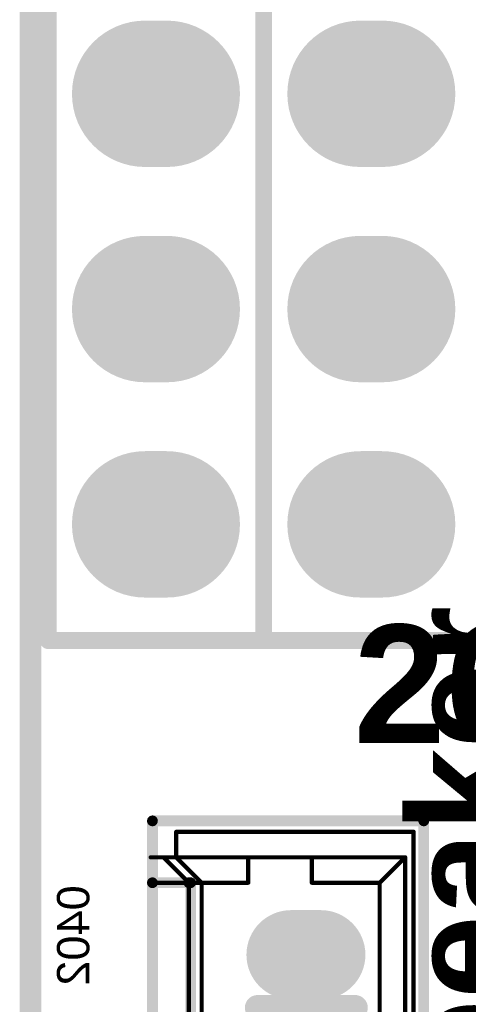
# Model space of a CAD drawing. Header units: inches. Extents: x -0.01 to 1.99, y -0.09 to 2.02.
# Tile 2 of 32: x -0.01 to 0.2, y 0.29 to 0.75. Entities that reach past the tile are written whole.
import ezdxf

# ---------------------------------------------------------------- set-up
doc = ezdxf.new("R2010")
doc.units = ezdxf.units.IN
doc.header["$MEASUREMENT"] = 0
for name, color, linetype in [('ART3', 76, 'Continuous'), ('ART5', 16, 'Continuous'), ('Bottom Layer', 5, 'Continuous'), ('Bottom Overlay', 54, 'Continuous'), ('Bottom Solder', 6, 'Continuous'), ('GND2', 156, 'Continuous'), ('GND4', 90, 'Continuous'), ('GND6', 130, 'Continuous'), ('Keep-Out Layer', 6, 'Continuous'), ('Mechanical 8', 56, 'Continuous'), ('Multi-Layer', 9, 'Continuous'), ('Pad Holes', 156, 'Continuous'), ('PWR7', 216, 'Continuous'), ('Top Layer', 1, 'Continuous'), ('Top Overlay', 2, 'Continuous'), ('Top Solder', 216, 'Continuous')]:
    doc.layers.add(name, color=color, linetype=linetype)
doc.styles.add('Arial', font='txt', dxfattribs={"height": 0.2})
doc.styles.add('Arial_Bold', font='txt', dxfattribs={"height": 0.2})

# ---------------------------------------------------------------- blocks, each defined once
blk = doc.blocks.new('MX1_25MM_2P____7')
at = {"layer": 'ART3'}
h = blk.add_hatch(color=76, dxfattribs=at)
edge = h.paths.add_edge_path()
edge.add_arc((-0.02461, 0.00689), 0.01673, 0, 180)
edge.add_line((-0.04134, 0.00689), (-0.04134, -0.00689))
edge.add_arc((-0.02461, -0.00689), 0.01673, 180, 360)
edge.add_line((-0.00787, -0.00689), (-0.00787, 0.00689))
h = blk.add_hatch(color=76, dxfattribs=at)
edge = h.paths.add_edge_path()
edge.add_arc((0.02461, 0.00689), 0.01673, 0, 180)
edge.add_line((0.00787, 0.00689), (0.00787, -0.00689))
edge.add_arc((0.02461, -0.00689), 0.01673, 180, 360)
edge.add_line((0.04134, -0.00689), (0.04134, 0.00689))
at = {"layer": 'ART5'}
h = blk.add_hatch(color=16, dxfattribs=at)
edge = h.paths.add_edge_path()
edge.add_arc((-0.02461, 0.00689), 0.01673, 0, 180)
edge.add_line((-0.04134, 0.00689), (-0.04134, -0.00689))
edge.add_arc((-0.02461, -0.00689), 0.01673, 180, 360)
edge.add_line((-0.00787, -0.00689), (-0.00787, 0.00689))
h = blk.add_hatch(color=16, dxfattribs=at)
edge = h.paths.add_edge_path()
edge.add_arc((0.02461, 0.00689), 0.01673, 0, 180)
edge.add_line((0.00787, 0.00689), (0.00787, -0.00689))
edge.add_arc((0.02461, -0.00689), 0.01673, 180, 360)
edge.add_line((0.04134, -0.00689), (0.04134, 0.00689))
at = {"layer": 'Bottom Layer'}
h = blk.add_hatch(color=5, dxfattribs=at)
edge = h.paths.add_edge_path()
edge.add_arc((-0.02461, 0.00689), 0.01673, 0, 180)
edge.add_line((-0.04134, 0.00689), (-0.04134, -0.00689))
edge.add_arc((-0.02461, -0.00689), 0.01673, 180, 360)
edge.add_line((-0.00787, -0.00689), (-0.00787, 0.00689))
h = blk.add_hatch(color=5, dxfattribs=at)
edge = h.paths.add_edge_path()
edge.add_arc((0.02461, 0.00689), 0.01673, 0, 180)
edge.add_line((0.00787, 0.00689), (0.00787, -0.00689))
edge.add_arc((0.02461, -0.00689), 0.01673, 180, 360)
edge.add_line((0.04134, -0.00689), (0.04134, 0.00689))
at = {"layer": 'Bottom Solder'}
h = blk.add_hatch(color=6, dxfattribs=at)
edge = h.paths.add_edge_path()
edge.add_arc((-0.02461, 0.00689), 0.02073, 0, 180)
edge.add_line((-0.04534, 0.00689), (-0.04534, -0.00689))
edge.add_arc((-0.02461, -0.00689), 0.02073, 180, 360)
edge.add_line((-0.00387, -0.00689), (-0.00387, 0.00689))
h = blk.add_hatch(color=6, dxfattribs=at)
edge = h.paths.add_edge_path()
edge.add_arc((0.02461, 0.00689), 0.02073, 0, 180)
edge.add_line((0.00387, 0.00689), (0.00387, -0.00689))
edge.add_arc((0.02461, -0.00689), 0.02073, 180, 360)
edge.add_line((0.04534, -0.00689), (0.04534, 0.00689))
at = {"layer": 'GND2'}
h = blk.add_hatch(color=156, dxfattribs=at)
edge = h.paths.add_edge_path()
edge.add_arc((-0.02461, 0.00689), 0.01673, 0, 180)
edge.add_line((-0.04134, 0.00689), (-0.04134, -0.00689))
edge.add_arc((-0.02461, -0.00689), 0.01673, 180, 360)
edge.add_line((-0.00787, -0.00689), (-0.00787, 0.00689))
h = blk.add_hatch(color=156, dxfattribs=at)
edge = h.paths.add_edge_path()
edge.add_arc((0.02461, 0.00689), 0.01673, 0, 180)
edge.add_line((0.00787, 0.00689), (0.00787, -0.00689))
edge.add_arc((0.02461, -0.00689), 0.01673, 180, 360)
edge.add_line((0.04134, -0.00689), (0.04134, 0.00689))
at = {"layer": 'GND4'}
h = blk.add_hatch(color=90, dxfattribs=at)
edge = h.paths.add_edge_path()
edge.add_arc((-0.02461, 0.00689), 0.01673, 0, 180)
edge.add_line((-0.04134, 0.00689), (-0.04134, -0.00689))
edge.add_arc((-0.02461, -0.00689), 0.01673, 180, 360)
edge.add_line((-0.00787, -0.00689), (-0.00787, 0.00689))
h = blk.add_hatch(color=90, dxfattribs=at)
edge = h.paths.add_edge_path()
edge.add_arc((0.02461, 0.00689), 0.01673, 0, 180)
edge.add_line((0.00787, 0.00689), (0.00787, -0.00689))
edge.add_arc((0.02461, -0.00689), 0.01673, 180, 360)
edge.add_line((0.04134, -0.00689), (0.04134, 0.00689))
at = {"layer": 'GND6'}
h = blk.add_hatch(color=130, dxfattribs=at)
edge = h.paths.add_edge_path()
edge.add_arc((-0.02461, 0.00689), 0.01673, 0, 180)
edge.add_line((-0.04134, 0.00689), (-0.04134, -0.00689))
edge.add_arc((-0.02461, -0.00689), 0.01673, 180, 360)
edge.add_line((-0.00787, -0.00689), (-0.00787, 0.00689))
h = blk.add_hatch(color=130, dxfattribs=at)
edge = h.paths.add_edge_path()
edge.add_arc((0.02461, 0.00689), 0.01673, 0, 180)
edge.add_line((0.00787, 0.00689), (0.00787, -0.00689))
edge.add_arc((0.02461, -0.00689), 0.01673, 180, 360)
edge.add_line((0.04134, -0.00689), (0.04134, 0.00689))
at = {"layer": 'Multi-Layer'}
h = blk.add_hatch(color=9, dxfattribs=at)
edge = h.paths.add_edge_path()
edge.add_arc((-0.02461, 0.00689), 0.01673, 0, 180)
edge.add_line((-0.04134, 0.00689), (-0.04134, -0.00689))
edge.add_arc((-0.02461, -0.00689), 0.01673, 180, 360)
edge.add_line((-0.00787, -0.00689), (-0.00787, 0.00689))
h = blk.add_hatch(color=9, dxfattribs=at)
edge = h.paths.add_edge_path()
edge.add_arc((0.02461, 0.00689), 0.01673, 0, 180)
edge.add_line((0.00787, 0.00689), (0.00787, -0.00689))
edge.add_arc((0.02461, -0.00689), 0.01673, 180, 360)
edge.add_line((0.04134, -0.00689), (0.04134, 0.00689))
at = {"layer": 'Pad Holes'}
h = blk.add_hatch(color=7, dxfattribs=at)
edge = h.paths.add_edge_path()
edge.add_arc((-0.02461, 0), 0.01083, 0, 360)
h = blk.add_hatch(color=7, dxfattribs=at)
edge = h.paths.add_edge_path()
edge.add_arc((0.02461, 0), 0.01083, 0, 360)
at = {"layer": 'PWR7'}
h = blk.add_hatch(color=216, dxfattribs=at)
edge = h.paths.add_edge_path()
edge.add_arc((-0.02461, 0.00689), 0.01673, 0, 180)
edge.add_line((-0.04134, 0.00689), (-0.04134, -0.00689))
edge.add_arc((-0.02461, -0.00689), 0.01673, 180, 360)
edge.add_line((-0.00787, -0.00689), (-0.00787, 0.00689))
h = blk.add_hatch(color=216, dxfattribs=at)
edge = h.paths.add_edge_path()
edge.add_arc((0.02461, 0.00689), 0.01673, 0, 180)
edge.add_line((0.00787, 0.00689), (0.00787, -0.00689))
edge.add_arc((0.02461, -0.00689), 0.01673, 180, 360)
edge.add_line((0.04134, -0.00689), (0.04134, 0.00689))
at = {"layer": 'Top Layer'}
h = blk.add_hatch(color=1, dxfattribs=at)
edge = h.paths.add_edge_path()
edge.add_arc((-0.02461, 0.00689), 0.01673, 0, 180)
edge.add_line((-0.04134, 0.00689), (-0.04134, -0.00689))
edge.add_arc((-0.02461, -0.00689), 0.01673, 180, 360)
edge.add_line((-0.00787, -0.00689), (-0.00787, 0.00689))
h = blk.add_hatch(color=1, dxfattribs=at)
edge = h.paths.add_edge_path()
edge.add_arc((0.02461, 0.00689), 0.01673, 0, 180)
edge.add_line((0.00787, 0.00689), (0.00787, -0.00689))
edge.add_arc((0.02461, -0.00689), 0.01673, 180, 360)
edge.add_line((0.04134, -0.00689), (0.04134, 0.00689))
at = {"layer": 'Top Solder'}
h = blk.add_hatch(color=216, dxfattribs=at)
edge = h.paths.add_edge_path()
edge.add_arc((-0.02461, 0.00689), 0.02073, 0, 180)
edge.add_line((-0.04534, 0.00689), (-0.04534, -0.00689))
edge.add_arc((-0.02461, -0.00689), 0.02073, 180, 360)
edge.add_line((-0.00387, -0.00689), (-0.00387, 0.00689))
h = blk.add_hatch(color=216, dxfattribs=at)
edge = h.paths.add_edge_path()
edge.add_arc((0.02461, 0.00689), 0.02073, 0, 180)
edge.add_line((0.00387, 0.00689), (0.00387, -0.00689))
edge.add_arc((0.02461, -0.00689), 0.02073, 180, 360)
edge.add_line((0.04534, -0.00689), (0.04534, 0.00689))
at = {"layer": 'Bottom Overlay', "const_width": 0.01181}
blk.add_lwpolyline([(0, 0.02244), (0, -0.02283)], dxfattribs=at)
at = {"layer": 'Bottom Overlay', "const_width": 0.00591}
for points in [[(-0.00295, 0.02244, 1), (0.00295, 0.02244, 1)], [(-0.00295, -0.02283, 1), (0.00295, -0.02283, 1)]]:
    blk.add_lwpolyline(points, format="xyb", close=True, dxfattribs=at)
at = {"layer": 'Top Overlay'}
for points, const_width in [([(-0.08642, 0.07126), (-0.08642, -0.05472)], 0.005), ([(-0.08642, 0.07126), (-0.05807, 0.07126)], 0.005), ([(-0.05807, 0.07126), (0.05807, 0.07126)], 0.005), ([(-0.05807, 0.07126), (-0.05807, 0.05354)], 0.005), ([(0.05807, 0.07126), (0.08681, 0.07126)], 0.005), ([(0.05807, 0.07126), (0.05807, 0.05433)], 0.005), ([(0.08681, 0.07126), (0.08681, -0.05472)], 0.005), ([(0.08681, 0.07126), (0.08681, -0.05472)], 0.005), ([(-0.06988, 0.07205), (-0.06988, 0.06024)], 0.00197), ([(-0.05807, 0.07205), (-0.05807, 0.06024)], 0.00197), ([(0.05807, 0.07205), (0.05807, 0.06024)], 0.00197), ([(0.06988, 0.07205), (0.06988, 0.06024)], 0.00197), ([(-0.06988, 0.06614), (-0.05807, 0.05433)], 0.00197), ([(0.06988, 0.06614), (0.05807, 0.05433)], 0.00197), ([(-0.08169, 0.06024), (-0.07382, 0.06024)], 0.00197), ([(-0.08169, 0.06024), (-0.08169, -0.05)], 0.00197), ([(-0.08169, 0.06024), (-0.06988, 0.06024)], 0.00197), ([(-0.08169, 0.06024), (-0.08169, -0.05)], 0.00197), ([(-0.06988, 0.06024), (-0.05807, 0.04843)], 0.00197), ([(-0.06988, 0.06024), (-0.06988, -0.04606)], 0.00197), ([(-0.05807, 0.06024), (-0.05807, 0.04843)], 0.00197), ([(0.05807, 0.06024), (0.05807, 0.04843)], 0.00197), ([(0.06988, 0.06024), (0.05807, 0.04843)], 0.00197), ([(0.06988, 0.06024), (0.06988, -0.04606)], 0.00197), ([(0.06988, 0.06024), (0.08169, 0.06024)], 0.00197), ([(0.08169, 0.06024), (0.08169, -0.05)], 0.00197), ([(-0.05807, 0.05354), (0.05807, 0.05354)], 0.005), ([(-0.05807, 0.05433), (0.05807, 0.05433)], 0.00197), ([(-0.05807, 0.04843), (0.05807, 0.04843)], 0.00197), ([(-0.05807, 0.04843), (-0.05807, 0.02677)], 0.00197), ([(0.05807, 0.04843), (0.05807, 0.02677)], 0.00197), ([(-0.06988, 0.02677), (-0.05807, 0.02677)], 0.00197), ([(0.05807, 0.02677), (0.06988, 0.02677)], 0.00197), ([(-0.06988, -0.00276), (-0.05807, -0.00276)], 0.00197), ([(-0.05807, -0.00276), (-0.05807, -0.03425)], 0.00197), ([(0.05807, -0.00276), (0.06988, -0.00276)], 0.00197), ([(0.05807, -0.00276), (0.05807, -0.03425)], 0.00197), ([(-0.05807, -0.03425), (-0.06988, -0.04606)], 0.00197), ([(-0.05807, -0.03425), (0.05807, -0.03425)], 0.00197), ([(0.05807, -0.03425), (0.06988, -0.04606)], 0.00197), ([(-0.06988, -0.04606), (0.00591, -0.04606)], 0.00197), ([(0.00591, -0.04606), (0.06988, -0.04606)], 0.00197), ([(-0.08169, -0.05), (0.08169, -0.05)], 0.00197), ([(-0.08642, -0.05472), (0.08681, -0.05472)], 0.005)]:
    blk.add_lwpolyline(points, dxfattribs=dict(at, const_width=const_width))
for points, const_width in [([(-0.08767, 0.07126, 1), (-0.08517, 0.07126, 1)], 0.0025), ([(-0.08767, 0.07126, 1), (-0.08517, 0.07126, 1)], 0.0025), ([(-0.05932, 0.07126, 1), (-0.05682, 0.07126, 1)], 0.0025), ([(-0.05932, 0.07126, 1), (-0.05682, 0.07126, 1)], 0.0025), ([(-0.05932, 0.07126, 1), (-0.05682, 0.07126, 1)], 0.0025), ([(0.05682, 0.07126, 1), (0.05932, 0.07126, 1)], 0.0025), ([(0.05682, 0.07126, 1), (0.05932, 0.07126, 1)], 0.0025), ([(0.05682, 0.07126, 1), (0.05932, 0.07126, 1)], 0.0025), ([(0.08556, 0.07126, 1), (0.08806, 0.07126, 1)], 0.0025), ([(0.08556, 0.07126, 1), (0.08806, 0.07126, 1)], 0.0025), ([(0.08556, 0.07126, 1), (0.08806, 0.07126, 1)], 0.0025), ([(-0.07037, 0.07205, 1), (-0.06939, 0.07205, 1)], 0.000984), ([(-0.05856, 0.07205, 1), (-0.05758, 0.07205, 1)], 0.000984), ([(0.05758, 0.07205, 1), (0.05856, 0.07205, 1)], 0.000984), ([(0.06939, 0.07205, 1), (0.07037, 0.07205, 1)], 0.000984), ([(-0.07037, 0.06614, 1), (-0.06939, 0.06614, 1)], 0.000984), ([(0.06939, 0.06614, 1), (0.07037, 0.06614, 1)], 0.000984), ([(-0.08219, 0.06024, 1), (-0.0812, 0.06024, 1)], 0.000984), ([(-0.08219, 0.06024, 1), (-0.0812, 0.06024, 1)], 0.000984), ([(-0.08219, 0.06024, 1), (-0.0812, 0.06024, 1)], 0.000984), ([(-0.08219, 0.06024, 1), (-0.0812, 0.06024, 1)], 0.000984), ([(-0.07431, 0.06024, 1), (-0.07333, 0.06024, 1)], 0.000984), ([(-0.07037, 0.06024, 1), (-0.06939, 0.06024, 1)], 0.000984), ([(-0.07037, 0.06024, 1), (-0.06939, 0.06024, 1)], 0.000984), ([(-0.07037, 0.06024, 1), (-0.06939, 0.06024, 1)], 0.000984), ([(-0.07037, 0.06024, 1), (-0.06939, 0.06024, 1)], 0.000984), ([(-0.05856, 0.06024, 1), (-0.05758, 0.06024, 1)], 0.000984), ([(-0.05856, 0.06024, 1), (-0.05758, 0.06024, 1)], 0.000984), ([(0.05758, 0.06024, 1), (0.05856, 0.06024, 1)], 0.000984), ([(0.05758, 0.06024, 1), (0.05856, 0.06024, 1)], 0.000984), ([(0.06939, 0.06024, 1), (0.07037, 0.06024, 1)], 0.000984), ([(0.06939, 0.06024, 1), (0.07037, 0.06024, 1)], 0.000984), ([(0.06939, 0.06024, 1), (0.07037, 0.06024, 1)], 0.000984), ([(0.06939, 0.06024, 1), (0.07037, 0.06024, 1)], 0.000984), ([(0.0812, 0.06024, 1), (0.08219, 0.06024, 1)], 0.000984), ([(0.0812, 0.06024, 1), (0.08219, 0.06024, 1)], 0.000984), ([(-0.05932, 0.05354, 1), (-0.05682, 0.05354, 1)], 0.0025), ([(-0.05932, 0.05354, 1), (-0.05682, 0.05354, 1)], 0.0025), ([(-0.05856, 0.05433, 1), (-0.05758, 0.05433, 1)], 0.000984), ([(-0.05856, 0.05433, 1), (-0.05758, 0.05433, 1)], 0.000984), ([(0.05682, 0.05433, 1), (0.05932, 0.05433, 1)], 0.0025), ([(0.05682, 0.05354, 1), (0.05932, 0.05354, 1)], 0.0025), ([(0.05758, 0.05433, 1), (0.05856, 0.05433, 1)], 0.000984), ([(0.05758, 0.05433, 1), (0.05856, 0.05433, 1)], 0.000984), ([(-0.05856, 0.04843, 1), (-0.05758, 0.04843, 1)], 0.000984), ([(-0.05856, 0.04843, 1), (-0.05758, 0.04843, 1)], 0.000984), ([(-0.05856, 0.04843, 1), (-0.05758, 0.04843, 1)], 0.000984), ([(-0.05856, 0.04843, 1), (-0.05758, 0.04843, 1)], 0.000984), ([(0.05758, 0.04843, 1), (0.05856, 0.04843, 1)], 0.000984), ([(0.05758, 0.04843, 1), (0.05856, 0.04843, 1)], 0.000984), ([(0.05758, 0.04843, 1), (0.05856, 0.04843, 1)], 0.000984), ([(0.05758, 0.04843, 1), (0.05856, 0.04843, 1)], 0.000984), ([(-0.07037, 0.02677, 1), (-0.06939, 0.02677, 1)], 0.000984), ([(-0.05856, 0.02677, 1), (-0.05758, 0.02677, 1)], 0.000984), ([(-0.05856, 0.02677, 1), (-0.05758, 0.02677, 1)], 0.000984), ([(0.05758, 0.02677, 1), (0.05856, 0.02677, 1)], 0.000984), ([(0.05758, 0.02677, 1), (0.05856, 0.02677, 1)], 0.000984), ([(0.06939, 0.02677, 1), (0.07037, 0.02677, 1)], 0.000984), ([(-0.07037, -0.00276, 1), (-0.06939, -0.00276, 1)], 0.000984), ([(-0.05856, -0.00276, 1), (-0.05758, -0.00276, 1)], 0.000984), ([(-0.05856, -0.00276, 1), (-0.05758, -0.00276, 1)], 0.000984), ([(0.05758, -0.00276, 1), (0.05856, -0.00276, 1)], 0.000984), ([(0.05758, -0.00276, 1), (0.05856, -0.00276, 1)], 0.000984), ([(0.06939, -0.00276, 1), (0.07037, -0.00276, 1)], 0.000984), ([(-0.05856, -0.03425, 1), (-0.05758, -0.03425, 1)], 0.000984), ([(-0.05856, -0.03425, 1), (-0.05758, -0.03425, 1)], 0.000984), ([(-0.05856, -0.03425, 1), (-0.05758, -0.03425, 1)], 0.000984), ([(0.05758, -0.03425, 1), (0.05856, -0.03425, 1)], 0.000984), ([(0.05758, -0.03425, 1), (0.05856, -0.03425, 1)], 0.000984), ([(0.05758, -0.03425, 1), (0.05856, -0.03425, 1)], 0.000984), ([(-0.07037, -0.04606, 1), (-0.06939, -0.04606, 1)], 0.000984), ([(-0.07037, -0.04606, 1), (-0.06939, -0.04606, 1)], 0.000984), ([(-0.07037, -0.04606, 1), (-0.06939, -0.04606, 1)], 0.000984), ([(0.00541, -0.04606, 1), (0.0064, -0.04606, 1)], 0.000984), ([(0.00541, -0.04606, 1), (0.0064, -0.04606, 1)], 0.000984), ([(0.06939, -0.04606, 1), (0.07037, -0.04606, 1)], 0.000984), ([(0.06939, -0.04606, 1), (0.07037, -0.04606, 1)], 0.000984), ([(0.06939, -0.04606, 1), (0.07037, -0.04606, 1)], 0.000984), ([(-0.08219, -0.05, 1), (-0.0812, -0.05, 1)], 0.000984), ([(-0.08219, -0.05, 1), (-0.0812, -0.05, 1)], 0.000984), ([(-0.08219, -0.05, 1), (-0.0812, -0.05, 1)], 0.000984), ([(0.0812, -0.05, 1), (0.08219, -0.05, 1)], 0.000984), ([(0.0812, -0.05, 1), (0.08219, -0.05, 1)], 0.000984), ([(-0.08767, -0.05472, 1), (-0.08517, -0.05472, 1)], 0.0025), ([(-0.08767, -0.05472, 1), (-0.08517, -0.05472, 1)], 0.0025), ([(0.08556, -0.05472, 1), (0.08806, -0.05472, 1)], 0.0025), ([(0.08556, -0.05472, 1), (0.08806, -0.05472, 1)], 0.0025), ([(0.08556, -0.05472, 1), (0.08806, -0.05472, 1)], 0.0025)]:
    blk.add_lwpolyline(points, format="xyb", close=True, dxfattribs=dict(at, const_width=const_width))
blk = doc.blocks.new('H______13X2_24')
at = {"layer": 'ART3'}
h = blk.add_hatch(color=76, dxfattribs=at)
edge = h.paths.add_edge_path()
edge.add_arc((-0.045, -0.4), 0.03, 270, 450)
edge.add_line((-0.045, -0.37), (-0.055, -0.37))
edge.add_arc((-0.055, -0.4), 0.03, 90, 270)
edge.add_line((-0.055, -0.43), (-0.045, -0.43))
h = blk.add_hatch(color=76, dxfattribs=at)
edge = h.paths.add_edge_path()
edge.add_arc((0.055, -0.4), 0.03, 270, 450)
edge.add_line((0.055, -0.37), (0.045, -0.37))
edge.add_arc((0.045, -0.4), 0.03, 90, 270)
edge.add_line((0.045, -0.43), (0.055, -0.43))
h = blk.add_hatch(color=76, dxfattribs=at)
edge = h.paths.add_edge_path()
edge.add_arc((-0.045, -0.5), 0.03, 270, 450)
edge.add_line((-0.045, -0.47), (-0.055, -0.47))
edge.add_arc((-0.055, -0.5), 0.03, 90, 270)
edge.add_line((-0.055, -0.53), (-0.045, -0.53))
h = blk.add_hatch(color=76, dxfattribs=at)
edge = h.paths.add_edge_path()
edge.add_arc((0.055, -0.5), 0.03, 270, 450)
edge.add_line((0.055, -0.47), (0.045, -0.47))
edge.add_arc((0.045, -0.5), 0.03, 90, 270)
edge.add_line((0.045, -0.53), (0.055, -0.53))
h = blk.add_hatch(color=76, dxfattribs=at)
edge = h.paths.add_edge_path()
edge.add_arc((-0.045, -0.6), 0.03, 270, 450)
edge.add_line((-0.045, -0.57), (-0.055, -0.57))
edge.add_arc((-0.055, -0.6), 0.03, 90, 270)
edge.add_line((-0.055, -0.63), (-0.045, -0.63))
h = blk.add_hatch(color=76, dxfattribs=at)
edge = h.paths.add_edge_path()
edge.add_arc((0.055, -0.6), 0.03, 270, 450)
edge.add_line((0.055, -0.57), (0.045, -0.57))
edge.add_arc((0.045, -0.6), 0.03, 90, 270)
edge.add_line((0.045, -0.63), (0.055, -0.63))
at = {"layer": 'ART5'}
h = blk.add_hatch(color=16, dxfattribs=at)
edge = h.paths.add_edge_path()
edge.add_arc((-0.045, -0.4), 0.03, 270, 450)
edge.add_line((-0.045, -0.37), (-0.055, -0.37))
edge.add_arc((-0.055, -0.4), 0.03, 90, 270)
edge.add_line((-0.055, -0.43), (-0.045, -0.43))
h = blk.add_hatch(color=16, dxfattribs=at)
edge = h.paths.add_edge_path()
edge.add_arc((0.055, -0.4), 0.03, 270, 450)
edge.add_line((0.055, -0.37), (0.045, -0.37))
edge.add_arc((0.045, -0.4), 0.03, 90, 270)
edge.add_line((0.045, -0.43), (0.055, -0.43))
h = blk.add_hatch(color=16, dxfattribs=at)
edge = h.paths.add_edge_path()
edge.add_arc((-0.045, -0.5), 0.03, 270, 450)
edge.add_line((-0.045, -0.47), (-0.055, -0.47))
edge.add_arc((-0.055, -0.5), 0.03, 90, 270)
edge.add_line((-0.055, -0.53), (-0.045, -0.53))
h = blk.add_hatch(color=16, dxfattribs=at)
edge = h.paths.add_edge_path()
edge.add_arc((0.055, -0.5), 0.03, 270, 450)
edge.add_line((0.055, -0.47), (0.045, -0.47))
edge.add_arc((0.045, -0.5), 0.03, 90, 270)
edge.add_line((0.045, -0.53), (0.055, -0.53))
h = blk.add_hatch(color=16, dxfattribs=at)
edge = h.paths.add_edge_path()
edge.add_arc((-0.045, -0.6), 0.03, 270, 450)
edge.add_line((-0.045, -0.57), (-0.055, -0.57))
edge.add_arc((-0.055, -0.6), 0.03, 90, 270)
edge.add_line((-0.055, -0.63), (-0.045, -0.63))
h = blk.add_hatch(color=16, dxfattribs=at)
edge = h.paths.add_edge_path()
edge.add_arc((0.055, -0.6), 0.03, 270, 450)
edge.add_line((0.055, -0.57), (0.045, -0.57))
edge.add_arc((0.045, -0.6), 0.03, 90, 270)
edge.add_line((0.045, -0.63), (0.055, -0.63))
at = {"layer": 'Bottom Layer'}
h = blk.add_hatch(color=5, dxfattribs=at)
edge = h.paths.add_edge_path()
edge.add_arc((-0.045, -0.4), 0.03, 270, 450)
edge.add_line((-0.045, -0.37), (-0.055, -0.37))
edge.add_arc((-0.055, -0.4), 0.03, 90, 270)
edge.add_line((-0.055, -0.43), (-0.045, -0.43))
h = blk.add_hatch(color=5, dxfattribs=at)
edge = h.paths.add_edge_path()
edge.add_arc((0.055, -0.4), 0.03, 270, 450)
edge.add_line((0.055, -0.37), (0.045, -0.37))
edge.add_arc((0.045, -0.4), 0.03, 90, 270)
edge.add_line((0.045, -0.43), (0.055, -0.43))
h = blk.add_hatch(color=5, dxfattribs=at)
edge = h.paths.add_edge_path()
edge.add_arc((-0.045, -0.5), 0.03, 270, 450)
edge.add_line((-0.045, -0.47), (-0.055, -0.47))
edge.add_arc((-0.055, -0.5), 0.03, 90, 270)
edge.add_line((-0.055, -0.53), (-0.045, -0.53))
h = blk.add_hatch(color=5, dxfattribs=at)
edge = h.paths.add_edge_path()
edge.add_arc((0.055, -0.5), 0.03, 270, 450)
edge.add_line((0.055, -0.47), (0.045, -0.47))
edge.add_arc((0.045, -0.5), 0.03, 90, 270)
edge.add_line((0.045, -0.53), (0.055, -0.53))
h = blk.add_hatch(color=5, dxfattribs=at)
edge = h.paths.add_edge_path()
edge.add_arc((-0.045, -0.6), 0.03, 270, 450)
edge.add_line((-0.045, -0.57), (-0.055, -0.57))
edge.add_arc((-0.055, -0.6), 0.03, 90, 270)
edge.add_line((-0.055, -0.63), (-0.045, -0.63))
h = blk.add_hatch(color=5, dxfattribs=at)
edge = h.paths.add_edge_path()
edge.add_arc((0.055, -0.6), 0.03, 270, 450)
edge.add_line((0.055, -0.57), (0.045, -0.57))
edge.add_arc((0.045, -0.6), 0.03, 90, 270)
edge.add_line((0.045, -0.63), (0.055, -0.63))
at = {"layer": 'Bottom Solder'}
h = blk.add_hatch(color=6, dxfattribs=at)
edge = h.paths.add_edge_path()
edge.add_arc((-0.045, -0.4), 0.034, 270, 450)
edge.add_line((-0.045, -0.366), (-0.055, -0.366))
edge.add_arc((-0.055, -0.4), 0.034, 90, 270)
edge.add_line((-0.055, -0.434), (-0.045, -0.434))
h = blk.add_hatch(color=6, dxfattribs=at)
edge = h.paths.add_edge_path()
edge.add_arc((0.055, -0.4), 0.034, 270, 450)
edge.add_line((0.055, -0.366), (0.045, -0.366))
edge.add_arc((0.045, -0.4), 0.034, 90, 270)
edge.add_line((0.045, -0.434), (0.055, -0.434))
h = blk.add_hatch(color=6, dxfattribs=at)
edge = h.paths.add_edge_path()
edge.add_arc((-0.045, -0.5), 0.034, 270, 450)
edge.add_line((-0.045, -0.466), (-0.055, -0.466))
edge.add_arc((-0.055, -0.5), 0.034, 90, 270)
edge.add_line((-0.055, -0.534), (-0.045, -0.534))
h = blk.add_hatch(color=6, dxfattribs=at)
edge = h.paths.add_edge_path()
edge.add_arc((0.055, -0.5), 0.034, 270, 450)
edge.add_line((0.055, -0.466), (0.045, -0.466))
edge.add_arc((0.045, -0.5), 0.034, 90, 270)
edge.add_line((0.045, -0.534), (0.055, -0.534))
h = blk.add_hatch(color=6, dxfattribs=at)
edge = h.paths.add_edge_path()
edge.add_arc((-0.045, -0.6), 0.034, 270, 450)
edge.add_line((-0.045, -0.566), (-0.055, -0.566))
edge.add_arc((-0.055, -0.6), 0.034, 90, 270)
edge.add_line((-0.055, -0.634), (-0.045, -0.634))
h = blk.add_hatch(color=6, dxfattribs=at)
edge = h.paths.add_edge_path()
edge.add_arc((0.055, -0.6), 0.034, 270, 450)
edge.add_line((0.055, -0.566), (0.045, -0.566))
edge.add_arc((0.045, -0.6), 0.034, 90, 270)
edge.add_line((0.045, -0.634), (0.055, -0.634))
at = {"layer": 'GND2'}
h = blk.add_hatch(color=156, dxfattribs=at)
edge = h.paths.add_edge_path()
edge.add_arc((-0.045, -0.4), 0.03, 270, 450)
edge.add_line((-0.045, -0.37), (-0.055, -0.37))
edge.add_arc((-0.055, -0.4), 0.03, 90, 270)
edge.add_line((-0.055, -0.43), (-0.045, -0.43))
h = blk.add_hatch(color=156, dxfattribs=at)
edge = h.paths.add_edge_path()
edge.add_arc((0.055, -0.4), 0.03, 270, 450)
edge.add_line((0.055, -0.37), (0.045, -0.37))
edge.add_arc((0.045, -0.4), 0.03, 90, 270)
edge.add_line((0.045, -0.43), (0.055, -0.43))
h = blk.add_hatch(color=156, dxfattribs=at)
edge = h.paths.add_edge_path()
edge.add_arc((-0.045, -0.5), 0.03, 270, 450)
edge.add_line((-0.045, -0.47), (-0.055, -0.47))
edge.add_arc((-0.055, -0.5), 0.03, 90, 270)
edge.add_line((-0.055, -0.53), (-0.045, -0.53))
h = blk.add_hatch(color=156, dxfattribs=at)
edge = h.paths.add_edge_path()
edge.add_arc((0.055, -0.5), 0.03, 270, 450)
edge.add_line((0.055, -0.47), (0.045, -0.47))
edge.add_arc((0.045, -0.5), 0.03, 90, 270)
edge.add_line((0.045, -0.53), (0.055, -0.53))
h = blk.add_hatch(color=156, dxfattribs=at)
edge = h.paths.add_edge_path()
edge.add_arc((-0.045, -0.6), 0.03, 270, 450)
edge.add_line((-0.045, -0.57), (-0.055, -0.57))
edge.add_arc((-0.055, -0.6), 0.03, 90, 270)
edge.add_line((-0.055, -0.63), (-0.045, -0.63))
h = blk.add_hatch(color=156, dxfattribs=at)
edge = h.paths.add_edge_path()
edge.add_arc((0.055, -0.6), 0.03, 270, 450)
edge.add_line((0.055, -0.57), (0.045, -0.57))
edge.add_arc((0.045, -0.6), 0.03, 90, 270)
edge.add_line((0.045, -0.63), (0.055, -0.63))
at = {"layer": 'GND4'}
h = blk.add_hatch(color=90, dxfattribs=at)
edge = h.paths.add_edge_path()
edge.add_arc((-0.045, -0.4), 0.03, 270, 450)
edge.add_line((-0.045, -0.37), (-0.055, -0.37))
edge.add_arc((-0.055, -0.4), 0.03, 90, 270)
edge.add_line((-0.055, -0.43), (-0.045, -0.43))
h = blk.add_hatch(color=90, dxfattribs=at)
edge = h.paths.add_edge_path()
edge.add_arc((0.055, -0.4), 0.03, 270, 450)
edge.add_line((0.055, -0.37), (0.045, -0.37))
edge.add_arc((0.045, -0.4), 0.03, 90, 270)
edge.add_line((0.045, -0.43), (0.055, -0.43))
h = blk.add_hatch(color=90, dxfattribs=at)
edge = h.paths.add_edge_path()
edge.add_arc((-0.045, -0.5), 0.03, 270, 450)
edge.add_line((-0.045, -0.47), (-0.055, -0.47))
edge.add_arc((-0.055, -0.5), 0.03, 90, 270)
edge.add_line((-0.055, -0.53), (-0.045, -0.53))
h = blk.add_hatch(color=90, dxfattribs=at)
edge = h.paths.add_edge_path()
edge.add_arc((0.055, -0.5), 0.03, 270, 450)
edge.add_line((0.055, -0.47), (0.045, -0.47))
edge.add_arc((0.045, -0.5), 0.03, 90, 270)
edge.add_line((0.045, -0.53), (0.055, -0.53))
h = blk.add_hatch(color=90, dxfattribs=at)
edge = h.paths.add_edge_path()
edge.add_arc((-0.045, -0.6), 0.03, 270, 450)
edge.add_line((-0.045, -0.57), (-0.055, -0.57))
edge.add_arc((-0.055, -0.6), 0.03, 90, 270)
edge.add_line((-0.055, -0.63), (-0.045, -0.63))
h = blk.add_hatch(color=90, dxfattribs=at)
edge = h.paths.add_edge_path()
edge.add_arc((0.055, -0.6), 0.03, 270, 450)
edge.add_line((0.055, -0.57), (0.045, -0.57))
edge.add_arc((0.045, -0.6), 0.03, 90, 270)
edge.add_line((0.045, -0.63), (0.055, -0.63))
at = {"layer": 'GND6'}
h = blk.add_hatch(color=130, dxfattribs=at)
edge = h.paths.add_edge_path()
edge.add_arc((-0.045, -0.4), 0.03, 270, 450)
edge.add_line((-0.045, -0.37), (-0.055, -0.37))
edge.add_arc((-0.055, -0.4), 0.03, 90, 270)
edge.add_line((-0.055, -0.43), (-0.045, -0.43))
h = blk.add_hatch(color=130, dxfattribs=at)
edge = h.paths.add_edge_path()
edge.add_arc((0.055, -0.4), 0.03, 270, 450)
edge.add_line((0.055, -0.37), (0.045, -0.37))
edge.add_arc((0.045, -0.4), 0.03, 90, 270)
edge.add_line((0.045, -0.43), (0.055, -0.43))
h = blk.add_hatch(color=130, dxfattribs=at)
edge = h.paths.add_edge_path()
edge.add_arc((-0.045, -0.5), 0.03, 270, 450)
edge.add_line((-0.045, -0.47), (-0.055, -0.47))
edge.add_arc((-0.055, -0.5), 0.03, 90, 270)
edge.add_line((-0.055, -0.53), (-0.045, -0.53))
h = blk.add_hatch(color=130, dxfattribs=at)
edge = h.paths.add_edge_path()
edge.add_arc((0.055, -0.5), 0.03, 270, 450)
edge.add_line((0.055, -0.47), (0.045, -0.47))
edge.add_arc((0.045, -0.5), 0.03, 90, 270)
edge.add_line((0.045, -0.53), (0.055, -0.53))
h = blk.add_hatch(color=130, dxfattribs=at)
edge = h.paths.add_edge_path()
edge.add_arc((-0.045, -0.6), 0.03, 270, 450)
edge.add_line((-0.045, -0.57), (-0.055, -0.57))
edge.add_arc((-0.055, -0.6), 0.03, 90, 270)
edge.add_line((-0.055, -0.63), (-0.045, -0.63))
h = blk.add_hatch(color=130, dxfattribs=at)
edge = h.paths.add_edge_path()
edge.add_arc((0.055, -0.6), 0.03, 270, 450)
edge.add_line((0.055, -0.57), (0.045, -0.57))
edge.add_arc((0.045, -0.6), 0.03, 90, 270)
edge.add_line((0.045, -0.63), (0.055, -0.63))
at = {"layer": 'Pad Holes'}
h = blk.add_hatch(color=7, dxfattribs=at)
edge = h.paths.add_edge_path()
edge.add_arc((-0.05, -0.4), 0.0175, 0, 360)
h = blk.add_hatch(color=7, dxfattribs=at)
edge = h.paths.add_edge_path()
edge.add_arc((0.05, -0.4), 0.0175, 0, 360)
h = blk.add_hatch(color=7, dxfattribs=at)
edge = h.paths.add_edge_path()
edge.add_arc((-0.05, -0.5), 0.0175, 0, 360)
h = blk.add_hatch(color=7, dxfattribs=at)
edge = h.paths.add_edge_path()
edge.add_arc((0.05, -0.5), 0.0175, 0, 360)
h = blk.add_hatch(color=7, dxfattribs=at)
edge = h.paths.add_edge_path()
edge.add_arc((-0.05, -0.6), 0.0175, 0, 360)
h = blk.add_hatch(color=7, dxfattribs=at)
edge = h.paths.add_edge_path()
edge.add_arc((0.05, -0.6), 0.0175, 0, 360)
at = {"layer": 'PWR7'}
h = blk.add_hatch(color=216, dxfattribs=at)
edge = h.paths.add_edge_path()
edge.add_arc((-0.05, -0.4), 0.0175, 0, 360)
h = blk.add_hatch(color=216, dxfattribs=at)
edge = h.paths.add_edge_path()
edge.add_arc((0.05, -0.4), 0.0175, 0, 360)
h = blk.add_hatch(color=216, dxfattribs=at)
edge = h.paths.add_edge_path()
edge.add_arc((-0.05, -0.5), 0.0175, 0, 360)
h = blk.add_hatch(color=216, dxfattribs=at)
edge = h.paths.add_edge_path()
edge.add_arc((0.05, -0.5), 0.0175, 0, 360)
h = blk.add_hatch(color=216, dxfattribs=at)
edge = h.paths.add_edge_path()
edge.add_arc((-0.05, -0.6), 0.0175, 0, 360)
h = blk.add_hatch(color=216, dxfattribs=at)
edge = h.paths.add_edge_path()
edge.add_arc((0.05, -0.6), 0.0175, 0, 360)
at = {"layer": 'Top Layer'}
h = blk.add_hatch(color=1, dxfattribs=at)
edge = h.paths.add_edge_path()
edge.add_arc((-0.045, -0.4), 0.03, 270, 450)
edge.add_line((-0.045, -0.37), (-0.055, -0.37))
edge.add_arc((-0.055, -0.4), 0.03, 90, 270)
edge.add_line((-0.055, -0.43), (-0.045, -0.43))
h = blk.add_hatch(color=1, dxfattribs=at)
edge = h.paths.add_edge_path()
edge.add_arc((0.055, -0.4), 0.03, 270, 450)
edge.add_line((0.055, -0.37), (0.045, -0.37))
edge.add_arc((0.045, -0.4), 0.03, 90, 270)
edge.add_line((0.045, -0.43), (0.055, -0.43))
h = blk.add_hatch(color=1, dxfattribs=at)
edge = h.paths.add_edge_path()
edge.add_arc((-0.045, -0.5), 0.03, 270, 450)
edge.add_line((-0.045, -0.47), (-0.055, -0.47))
edge.add_arc((-0.055, -0.5), 0.03, 90, 270)
edge.add_line((-0.055, -0.53), (-0.045, -0.53))
h = blk.add_hatch(color=1, dxfattribs=at)
edge = h.paths.add_edge_path()
edge.add_arc((0.055, -0.5), 0.03, 270, 450)
edge.add_line((0.055, -0.47), (0.045, -0.47))
edge.add_arc((0.045, -0.5), 0.03, 90, 270)
edge.add_line((0.045, -0.53), (0.055, -0.53))
h = blk.add_hatch(color=1, dxfattribs=at)
edge = h.paths.add_edge_path()
edge.add_arc((-0.045, -0.6), 0.03, 270, 450)
edge.add_line((-0.045, -0.57), (-0.055, -0.57))
edge.add_arc((-0.055, -0.6), 0.03, 90, 270)
edge.add_line((-0.055, -0.63), (-0.045, -0.63))
h = blk.add_hatch(color=1, dxfattribs=at)
edge = h.paths.add_edge_path()
edge.add_arc((0.055, -0.6), 0.03, 270, 450)
edge.add_line((0.055, -0.57), (0.045, -0.57))
edge.add_arc((0.045, -0.6), 0.03, 90, 270)
edge.add_line((0.045, -0.63), (0.055, -0.63))
at = {"layer": 'Top Solder'}
h = blk.add_hatch(color=216, dxfattribs=at)
edge = h.paths.add_edge_path()
edge.add_arc((-0.045, -0.4), 0.034, 270, 450)
edge.add_line((-0.045, -0.366), (-0.055, -0.366))
edge.add_arc((-0.055, -0.4), 0.034, 90, 270)
edge.add_line((-0.055, -0.434), (-0.045, -0.434))
h = blk.add_hatch(color=216, dxfattribs=at)
edge = h.paths.add_edge_path()
edge.add_arc((0.055, -0.4), 0.034, 270, 450)
edge.add_line((0.055, -0.366), (0.045, -0.366))
edge.add_arc((0.045, -0.4), 0.034, 90, 270)
edge.add_line((0.045, -0.434), (0.055, -0.434))
h = blk.add_hatch(color=216, dxfattribs=at)
edge = h.paths.add_edge_path()
edge.add_arc((-0.045, -0.5), 0.034, 270, 450)
edge.add_line((-0.045, -0.466), (-0.055, -0.466))
edge.add_arc((-0.055, -0.5), 0.034, 90, 270)
edge.add_line((-0.055, -0.534), (-0.045, -0.534))
h = blk.add_hatch(color=216, dxfattribs=at)
edge = h.paths.add_edge_path()
edge.add_arc((0.055, -0.5), 0.034, 270, 450)
edge.add_line((0.055, -0.466), (0.045, -0.466))
edge.add_arc((0.045, -0.5), 0.034, 90, 270)
edge.add_line((0.045, -0.534), (0.055, -0.534))
h = blk.add_hatch(color=216, dxfattribs=at)
edge = h.paths.add_edge_path()
edge.add_arc((-0.045, -0.6), 0.034, 270, 450)
edge.add_line((-0.045, -0.566), (-0.055, -0.566))
edge.add_arc((-0.055, -0.6), 0.034, 90, 270)
edge.add_line((-0.055, -0.634), (-0.045, -0.634))
h = blk.add_hatch(color=216, dxfattribs=at)
edge = h.paths.add_edge_path()
edge.add_arc((0.055, -0.6), 0.034, 270, 450)
edge.add_line((0.055, -0.566), (0.045, -0.566))
edge.add_arc((0.045, -0.6), 0.034, 90, 270)
edge.add_line((0.045, -0.634), (0.055, -0.634))
at = {"layer": 'Top Overlay', "const_width": 0.00787}
for points in [[(-0.1, -0.653), (-0.1, 0.66)], [(0, -0.654), (0, 0.66)], [(-0.1, -0.654), (0, -0.654)], [(0, -0.654), (0.1, -0.654)]]:
    blk.add_lwpolyline(points, dxfattribs=at)
at = {"layer": 'Top Overlay', "const_width": 0.00394}
for points in [[(-0.10197, -0.653, 1), (-0.09803, -0.653, 1)], [(-0.10197, -0.654, 1), (-0.09803, -0.654, 1)], [(-0.00197, -0.654, 1), (0.00197, -0.654, 1)], [(-0.00197, -0.654, 1), (0.00197, -0.654, 1)], [(-0.00197, -0.654, 1), (0.00197, -0.654, 1)]]:
    blk.add_lwpolyline(points, format="xyb", close=True, dxfattribs=at)

msp = doc.modelspace()

# ---------------------------------------------------------------- linework, layer by layer
at = {"layer": 'Keep-Out Layer', "const_width": 0.01}
msp.add_lwpolyline([(0, 0.07874), (0, 1.88976)], dxfattribs=at)

# ---------------------------------------------------------------- block references
msp.add_blockref('H______13X2_24', (0.10827, 1.11063))
at = {"rotation": 90}
msp.add_blockref('MX1_25MM_2P____7', (0.1279, 0.28609), dxfattribs=at)

# ---------------------------------------------------------------- texts
at = {"layer": 'Mechanical 8', "style": 'Arial', "text_generation_flag": 2}
msp.add_text('0402', height=0.015, rotation=90, dxfattribs=at).set_placement((0.02732, 0.34296))
at = {"layer": 'Top Overlay', "style": 'Arial_Bold'}
for s, height, rotation, p in [('26', 0.055, 360, (0.15, 0.409)), ('Speaker', 0.05, 90, (0.22529, 0.20092))]:
    msp.add_text(s, height=height, rotation=rotation, dxfattribs=at).set_placement(p)

doc.saveas('drawing.dxf')
